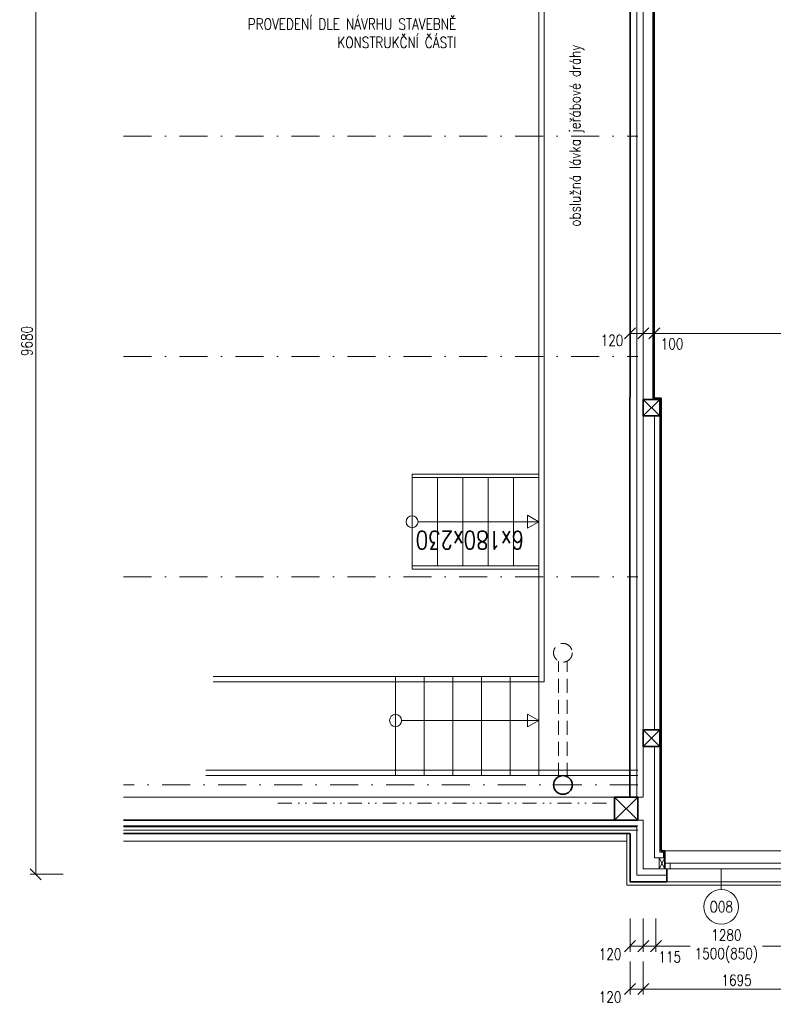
# Model space of a CAD drawing. Header units: millimetres. Extents: x -485339 to 350584, y -1189936 to 0.
# Tile 92 of 256: x -76119 to -69274, y -1158297 to -1149359. Entities that reach past the tile are written whole.
import ezdxf
from ezdxf import colors
from ezdxf.entities.mleader import LeaderData, LeaderLine
from ezdxf.enums import TextEntityAlignment as Align
from ezdxf.math import Vec2, Vec3

# ---------------------------------------------------------------- set-up
doc = ezdxf.new("R2010")
doc.units = ezdxf.units.MM
doc.header["$LTSCALE"] = 10
for name, pattern in [('DASHDOT', [25.4, 12.7, -6.35, 0, -6.35]), ('DĚLICÍ2', [15.875, 6.35, -3.175, 0, -3.175, 0, -3.175]), ('ČÁRKOVANÁ2', [9.525, 6.35, -3.175])]:
    doc.linetypes.add(name, pattern=pattern)
doc.layers.get('Defpoints').update_dxf_attribs({"color": 201})
for name, color, linetype, lineweight in [('N_kóty', 10, 'Continuous', 18), ('N_okna', 10, 'Continuous', 18), ('N_okna_konst_prof', 10, 'Continuous', 18), ('N_popis', 10, 'Continuous', 18), ('N_popis_otvory', 10, 'Continuous', 18), ('N_čáry_obrys', 10, 'Continuous', 35), ('N_čáry_obv.plášt', 212, 'Continuous', 18), ('N_čáry_obv.plášt_obrys', 212, 'Continuous', 35), ('N_čáry_plné', 10, 'Continuous', 18), ('St_kóty', 132, 'Continuous', 18), ('St_lehký obvodový plášť', 152, 'Continuous', 18), ('St_popis', 250, 'Continuous', 18), ('St_sloupy_konstrukce haly', 5, 'Continuous', 35), ('St_sloupy_opláštění_půdorys', 25, 'Continuous', 35), ('St_čáry_nad', 250, 'DĚLICÍ2', 18), ('St_čáry_osy', 250, 'DASHDOT', 18), ('St_čáry_plné', 250, 'Continuous', 18), ('St_čáry_pod', 250, 'ČÁRKOVANÁ2', 18)]:
    doc.layers.add(name, color=color, linetype=linetype, lineweight=lineweight)
doc.layers.add('St_plocha_místn', color=140, linetype='Continuous', lineweight=18, plot=False)
doc.styles.get("Standard").update_dxf_attribs({"font": 'simplex.shx', "width": 0.8})
doc.linetypes.add('ZIGZAG', pattern='A,0.00254,-5.08,[131,ltypeshp.shx,S=5.08,R=0,X=-5.08,Y=0],-10.16,[131,ltypeshp.shx,S=5.08,R=180,X=5.08,Y=0],-5.08', length=20.32254)
doc.dimstyles.new('stavebníM50 vnitřní', dxfattribs={"dimtxt": 100, "dimasz": 100, "dimexe": 50, "dimexo": 100, "dimgap": 30, "dimtad": 1, "dimdec": 0, "dimtxsty": 'Standard', "dimblk": 'OBLIQUE', "dimcen": 2.5, "dimclrd": 256, "dimclre": 256, "dimclrt": 256, "dimadec": 0, "dimazin": 0, "dimtfac": 1, "dimtdec": 0, "dimtmove": 2, "dimatfit": 2, "dimldrblk": 'OBLIQUE', "dimfxl": 250, "dimfxlon": 1, "dimlwd": -1, "dimlwe": -1, "dimarcsym": 0})

# ---------------------------------------------------------------- blocks, each defined once
blk = doc.blocks.new('G$CBB62DE26')
at = {"layer": 'St_sloupy_opláštění_půdorys', "color": 0, "ltscale": 2}
blk.add_lwpolyline([(-75, -150), (75, -150), (75, 0), (-75, 0)], close=True, dxfattribs=at)
for points in [[(-75, 0), (75, -150)], [(75, 0), (-75, -150)]]:
    blk.add_lwpolyline(points, dxfattribs=at)
blk = doc.blocks.new('G$C0F2906C7')
at = {"layer": 'St_sloupy_opláštění_půdorys', "ltscale": 2}
blk.add_lwpolyline([(-105, -105), (105, -105), (105, 105), (-105, 105)], close=True, dxfattribs=at)
for points in [[(-105, 105), (105, -105)], [(105, 105), (-105, -105)]]:
    blk.add_lwpolyline(points, dxfattribs=at)
blk = doc.blocks.new('_OBLIQUE')
at = {"color": 0, "linetype": 'ByBlock'}
blk.add_line((-0.5, -0.5), (0.5, 0.5), dxfattribs=at)
blk = doc.blocks.new('*D6536')
at = {"layer": 'Defpoints', "color": 0}
for p in [(-70340.1, -1157091.2), (-69060.1, -1157091.2), (-70340.1, -1157769.6)]:
    blk.add_point(p, dxfattribs=at)
at = {"layer": 'St_kóty'}
for p, q in [((-70340.1, -1157519.6), (-70340.1, -1157819.6)), ((-69060.1, -1157519.6), (-69060.1, -1157819.6)), ((-70340.1, -1157769.6), (-70029.2, -1157769.6)), ((-69060.1, -1157769.6), (-69371.1, -1157769.6))]:
    blk.add_line(p, q, dxfattribs=at)
at = {"layer": 'St_kóty', "linetype": 'ByBlock', "xscale": 100, "yscale": 100, "zscale": 100, "rotation": 180}
blk.add_blockref('_OBLIQUE', (-70340.1, -1157769.6), dxfattribs=at)
at = {"layer": 'St_kóty', "linetype": 'ByBlock', "xscale": 100, "yscale": 100, "zscale": 100}
blk.add_blockref('_OBLIQUE', (-69060.1, -1157769.6), dxfattribs=at)
at = {"layer": 'St_kóty', "insert": (-69700.1, -1157769.6), "char_height": 100, "attachment_point": 5}
blk.add_mtext('1280\\P1500(850)', dxfattribs=at)
blk = doc.blocks.new('*D6537')
at = {"layer": 'Defpoints', "color": 0}
for p in [(-70454.9, -1157066.2), (-70340.1, -1157091.2), (-70454.9, -1157769.6)]:
    blk.add_point(p, dxfattribs=at)
at = {"layer": 'St_kóty'}
for p, q in [((-70454.9, -1157519.6), (-70454.9, -1157819.6)), ((-70340.1, -1157519.6), (-70340.1, -1157819.6)), ((-70340.1, -1157769.6), (-70454.9, -1157769.6))]:
    blk.add_line(p, q, dxfattribs=at)
at = {"layer": 'St_kóty', "linetype": 'ByBlock', "xscale": 100, "yscale": 100, "zscale": 100, "rotation": 180}
blk.add_blockref('_OBLIQUE', (-70454.9, -1157769.6), dxfattribs=at)
at = {"layer": 'St_kóty', "linetype": 'ByBlock', "xscale": 100, "yscale": 100, "zscale": 100}
blk.add_blockref('_OBLIQUE', (-70340.1, -1157769.6), dxfattribs=at)
at = {"layer": 'St_kóty', "insert": (-70214.6, -1157868), "char_height": 100, "attachment_point": 5}
blk.add_mtext('115', dxfattribs=at)
blk = doc.blocks.new('*D6538')
at = {"layer": 'Defpoints', "color": 0}
for p in [(-68760.1, -1156991.2), (-70454.9, -1157066.2), (-68760.1, -1158159)]:
    blk.add_point(p, dxfattribs=at)
at = {"layer": 'St_kóty'}
for p, q in [((-70454.9, -1157909), (-70454.9, -1158209)), ((-68760.1, -1157909), (-68760.1, -1158209)), ((-70454.9, -1158159), (-68760.1, -1158159))]:
    blk.add_line(p, q, dxfattribs=at)
at = {"layer": 'St_kóty', "linetype": 'ByBlock', "xscale": 100, "yscale": 100, "zscale": 100, "rotation": 180}
blk.add_blockref('_OBLIQUE', (-70454.9, -1158159), dxfattribs=at)
at = {"layer": 'St_kóty', "linetype": 'ByBlock', "xscale": 100, "yscale": 100, "zscale": 100}
blk.add_blockref('_OBLIQUE', (-68760.1, -1158159), dxfattribs=at)
at = {"layer": 'St_kóty', "insert": (-69607.5, -1158079), "char_height": 100, "attachment_point": 5}
blk.add_mtext('1695', dxfattribs=at)
blk = doc.blocks.new('*D6609')
at = {"layer": 'Defpoints', "color": 0}
for p in [(-70354.9, -1152207.5), (-70454.9, -1152276.2), (-70354.9, -1152276.2)]:
    blk.add_point(p, dxfattribs=at)
at = {"layer": 'St_kóty'}
for p, q in [((-70454.9, -1152207.5), (-70454.9, -1152157.5)), ((-70454.9, -1152207.5), (-70354.9, -1152207.5)), ((-70354.9, -1152207.5), (-70354.9, -1152157.5))]:
    blk.add_line(p, q, dxfattribs=at)
at = {"layer": 'St_kóty', "linetype": 'ByBlock', "xscale": 100, "yscale": 100, "zscale": 100, "rotation": 180}
blk.add_blockref('_OBLIQUE', (-70454.9, -1152207.5), dxfattribs=at)
at = {"layer": 'St_kóty', "linetype": 'ByBlock', "xscale": 100, "yscale": 100, "zscale": 100}
blk.add_blockref('_OBLIQUE', (-70354.9, -1152207.5), dxfattribs=at)
at = {"layer": 'St_kóty', "insert": (-70193.6, -1152302.4), "char_height": 100, "attachment_point": 5}
blk.add_mtext('100', dxfattribs=at)
blk = doc.blocks.new('*D6626')
at = {"layer": 'Defpoints', "color": 0}
for p in [(-75973, -1147436.2), (-70504.9, -1147436.2), (-70504.9, -1157116.2)]:
    blk.add_point(p, dxfattribs=at)
at = {"layer": 'St_kóty'}
for p, q in [((-75723, -1147436.2), (-76023, -1147436.2)), ((-75973, -1157116.2), (-75973, -1147436.2)), ((-75723, -1157116.2), (-76023, -1157116.2))]:
    blk.add_line(p, q, dxfattribs=at)
at = {"layer": 'St_kóty', "linetype": 'ByBlock', "xscale": 100, "yscale": 100, "zscale": 100}
for p, rotation in [((-75973, -1147436.2), 90), ((-75973, -1157116.2), 270)]:
    blk.add_blockref('_OBLIQUE', p, dxfattribs=dict(at, rotation=rotation))
at = {"layer": 'St_kóty', "insert": (-76053, -1152276.2), "char_height": 100, "attachment_point": 5, "rotation": 90}
blk.add_mtext('9680', dxfattribs=at)
blk = doc.blocks.new('G$C2A6251B2')
at = {"layer": 'St_lehký obvodový plášť', "color": 0, "ltscale": 2}
for points in [[(0, -50), (1200, -50), (1200, 0), (0, 0)], [(0, -50), (50, -50), (50, 0), (0, 0)], [(1200, -50), (1150, -50), (1150, 0), (1200, 0)]]:
    blk.add_lwpolyline(points, close=True, dxfattribs=at)
blk = doc.blocks.new('*D6921')
at = {"layer": 'Defpoints', "color": 0}
for p in [(-70574.9, -1156966.2), (-70454.9, -1156966.2), (-70454.9, -1157769.6)]:
    blk.add_point(p, dxfattribs=at)
at = {"layer": 'N_kóty'}
for p, q in [((-70574.9, -1157519.6), (-70574.9, -1157819.6)), ((-70454.9, -1157519.6), (-70454.9, -1157819.6)), ((-70574.9, -1157769.6), (-70454.9, -1157769.6))]:
    blk.add_line(p, q, dxfattribs=at)
at = {"layer": 'N_kóty', "linetype": 'ByBlock', "xscale": 100, "yscale": 100, "zscale": 100, "rotation": 180}
blk.add_blockref('_OBLIQUE', (-70574.9, -1157769.6), dxfattribs=at)
at = {"layer": 'N_kóty', "linetype": 'ByBlock', "xscale": 100, "yscale": 100, "zscale": 100}
blk.add_blockref('_OBLIQUE', (-70454.9, -1157769.6), dxfattribs=at)
at = {"layer": 'N_kóty', "insert": (-70756.4, -1157842.2), "char_height": 100, "attachment_point": 5}
blk.add_mtext('120', dxfattribs=at)
blk = doc.blocks.new('*D6922')
at = {"layer": 'Defpoints', "color": 0}
for p in [(-70574.9, -1157355.6), (-70454.9, -1157355.6), (-70454.9, -1158159)]:
    blk.add_point(p, dxfattribs=at)
at = {"layer": 'N_kóty'}
for p, q in [((-70574.9, -1157909), (-70574.9, -1158209)), ((-70454.9, -1157909), (-70454.9, -1158209)), ((-70574.9, -1158159), (-70454.9, -1158159))]:
    blk.add_line(p, q, dxfattribs=at)
at = {"layer": 'N_kóty', "linetype": 'ByBlock', "xscale": 100, "yscale": 100, "zscale": 100, "rotation": 180}
blk.add_blockref('_OBLIQUE', (-70574.9, -1158159), dxfattribs=at)
at = {"layer": 'N_kóty', "linetype": 'ByBlock', "xscale": 100, "yscale": 100, "zscale": 100}
blk.add_blockref('_OBLIQUE', (-70454.9, -1158159), dxfattribs=at)
at = {"layer": 'N_kóty', "insert": (-70756.4, -1158231.7), "char_height": 100, "attachment_point": 5}
blk.add_mtext('120', dxfattribs=at)
blk = doc.blocks.new('*D6923')
at = {"layer": 'Defpoints', "color": 0}
for p in [(-70574.9, -1152207.5), (-70574.9, -1152207.5), (-70454.9, -1152207.5)]:
    blk.add_point(p, dxfattribs=at)
at = {"layer": 'N_kóty'}
for p, q in [((-70574.9, -1152107.5), (-70574.9, -1152157.5)), ((-70454.9, -1152107.5), (-70454.9, -1152157.5)), ((-70454.9, -1152207.5), (-70574.9, -1152207.5))]:
    blk.add_line(p, q, dxfattribs=at)
at = {"layer": 'N_kóty', "linetype": 'ByBlock', "xscale": 100, "yscale": 100, "zscale": 100, "rotation": 180}
blk.add_blockref('_OBLIQUE', (-70574.9, -1152207.5), dxfattribs=at)
at = {"layer": 'N_kóty', "linetype": 'ByBlock', "xscale": 100, "yscale": 100, "zscale": 100}
blk.add_blockref('_OBLIQUE', (-70454.9, -1152207.5), dxfattribs=at)
at = {"layer": 'N_kóty', "insert": (-70738.8, -1152270.5), "char_height": 100, "attachment_point": 5}
blk.add_mtext('120', dxfattribs=at)
blk = doc.blocks.new('*D7584')
at = {"layer": 'Defpoints', "color": 0}
for p in [(-70354.9, -1152207.5), (-70354.9, -1152207.5), (-59936.7, -1152207.5)]:
    blk.add_point(p, dxfattribs=at)
at = {"layer": 'St_kóty'}
for p, q in [((-59936.7, -1152107.5), (-59936.7, -1152157.5)), ((-70354.9, -1152207.5), (-70354.9, -1152257.5)), ((-59936.7, -1152207.5), (-70354.9, -1152207.5))]:
    blk.add_line(p, q, dxfattribs=at)
at = {"layer": 'St_kóty', "linetype": 'ByBlock', "xscale": 100, "yscale": 100, "zscale": 100, "rotation": 180}
blk.add_blockref('_OBLIQUE', (-70354.9, -1152207.5), dxfattribs=at)
at = {"layer": 'St_kóty', "linetype": 'ByBlock', "xscale": 100, "yscale": 100, "zscale": 100}
blk.add_blockref('_OBLIQUE', (-59936.7, -1152207.5), dxfattribs=at)
at = {"layer": 'St_kóty', "insert": (-65145.8, -1152127.5), "char_height": 100, "attachment_point": 5}
blk.add_mtext('10418', dxfattribs=at)

msp = doc.modelspace()

# ---------------------------------------------------------------- linework, layer by layer
at = {"layer": 'N_okna_konst_prof'}
msp.add_lwpolyline([(-70310.1, -1156966.2), (-70354.4, -1156966.2)], dxfattribs=at)
at = {"layer": 'N_popis_otvory'}
msp.add_lwpolyline([(-69746.8, -1157254.9), (-69746.8, -1157066.2)], dxfattribs=at)
msp.add_circle((-69746.8, -1157412.2), 157.3, dxfattribs=at)
at = {"layer": 'N_čáry_obrys'}
for points in [[(-70354.9, -1152793.7), (-70354.9, -1147436.2)], [(-70291.9, -1152793.7), (-70354.9, -1152793.7)], [(-70291.9, -1156903.2), (-70291.9, -1152793.7)], [(-70260.1, -1157066.2), (-70260.1, -1156903.2), (-70291.9, -1156903.2)]]:
    msp.add_lwpolyline(points, dxfattribs=at)
at = {"layer": 'N_čáry_obv.plášt', "linetype": 'ZIGZAG'}
for p, q in [((-70514.9, -1156416.2), (-70514.9, -1147416.2)), ((-70514.9, -1156626.2), (-70514.9, -1156616.2)), ((-70514.9, -1157126.2), (-70514.9, -1156686.2)), ((-70514.9, -1157126.2), (-70240.1, -1157126.2))]:
    msp.add_line(p, q, dxfattribs=at)
at = {"layer": 'N_čáry_obv.plášt', "ltscale": 2}
for p, q in [((-70454.9, -1156416.2), (-70454.9, -1147436.2)), ((-70454.9, -1157066.2), (-70454.9, -1156626.2)), ((-70454.9, -1157066.2), (-70240.1, -1157066.2))]:
    msp.add_line(p, q, dxfattribs=at)
at = {"layer": 'N_čáry_obv.plášt'}
for points in [[(-70574.9, -1147436.2), (-70574.9, -1156416.2)], [(-70574.9, -1156416.2), (-70454.9, -1156416.2)], [(-70574.9, -1157186.2), (-59678.3, -1157186.2)]]:
    msp.add_lwpolyline(points, dxfattribs=at)
at = {"layer": 'N_čáry_obv.plášt', "ltscale": 2}
msp.add_lwpolyline([(-75174.3, -1156626.2), (-70454.9, -1156626.2)], dxfattribs=at)
at = {"layer": 'N_čáry_obv.plášt', "linetype": 'ZIGZAG'}
msp.add_lwpolyline([(-75174.3, -1156686.2), (-70514.9, -1156686.2)], dxfattribs=at)
at = {"layer": 'N_čáry_obv.plášt_obrys'}
msp.add_line((-70575.6, -1156416.2), (-70574.9, -1147436.2), dxfattribs=at)
at = {"layer": 'N_čáry_obv.plášt_obrys', "ltscale": 2}
for p, q in [((-70574.9, -1157186.2), (-70574.9, -1156746.2)), ((-70240.8, -1157066.2), (-70240.8, -1157186.2)), ((-70575.6, -1157186.2), (-70240.8, -1157186.2))]:
    msp.add_line(p, q, dxfattribs=at)
at = {"layer": 'N_čáry_obv.plášt_obrys'}
msp.add_lwpolyline([(-70715.6, -1156626.2), (-75175, -1156626.2)], dxfattribs=at)
at = {"layer": 'N_čáry_obv.plášt_obrys', "ltscale": 2}
msp.add_lwpolyline([(-75175, -1156746.2), (-70575.6, -1156746.2)], dxfattribs=at)
at = {"layer": 'N_čáry_plné', "ltscale": 2}
for p in [(-70604.9, -1156746.2), (-59624.9, -1157216.2)]:
    msp.add_line(p, (-70604.9, -1157216.2), dxfattribs=at)
for points in [[(-70367.4, -1152806.2), (-70367.4, -1147436.2)], [(-70354.4, -1152806.2), (-70354.4, -1152793.7)], [(-70304.4, -1156915.7), (-70304.4, -1152793.7)], [(-70354.4, -1155806.2), (-70354.4, -1152956.2)], [(-70354.4, -1156966.2), (-70354.4, -1155956.2)], [(-75174.3, -1156816.2), (-70604.9, -1156816.2)], [(-70272.6, -1156966.2), (-70272.6, -1156915.7), (-70304.4, -1156915.7)], [(-69060.1, -1156903.2), (-70291.9, -1156903.2)]]:
    msp.add_lwpolyline(points, dxfattribs=at)
at = {"layer": 'St_lehký obvodový plášť', "ltscale": 2}
for points in [[(-75174.3, -1156626.2), (-70504.9, -1156626.2)], [(-75174.3, -1156676.2), (-70504.9, -1156676.2)]]:
    msp.add_lwpolyline(points, dxfattribs=at)
at = {"layer": 'St_plocha_místn'}
msp.add_lwpolyline([(-70291.9, -1156903.2), (-59936.3, -1156903.2), (-59936.3, -1147348.7), (-68726.6, -1147348.7), (-68726.6, -1146936.2), (-70354.9, -1146936.2), (-70354.9, -1152793.7), (-70291.9, -1152793.7)], close=True, dxfattribs=at)
at = {"layer": 'St_sloupy_konstrukce haly', "ltscale": 2}
msp.add_circle((-71184.9, -1156306.2), 85, dxfattribs=at)
at = {"layer": 'St_čáry_nad', "ltscale": 2}
msp.add_lwpolyline([(-73774.9, -1156471.2), (-70714.9, -1156471.2)], dxfattribs=at)
at = {"layer": 'St_čáry_osy', "ltscale": 2}
for points in [[(-75174.3, -1150416.2), (-70504.9, -1150416.2)], [(-75174.3, -1152416.2), (-70504.9, -1152416.2)], [(-75174.3, -1154416.2), (-70504.9, -1154416.2)], [(-70504.9, -1156306.2), (-75174.3, -1156306.2)]]:
    msp.add_lwpolyline(points, dxfattribs=at)
at = {"layer": 'St_čáry_plné', "ltscale": 2}
for p, q in [((-72554.9, -1153486.2), (-71404.9, -1153486.2)), ((-71504.9, -1153516.2), (-71404.9, -1153516.2)), ((-71404.9, -1153516.2), (-71404.9, -1154316.2)), ((-72554.9, -1154346.2), (-71404.9, -1154346.2)), ((-71504.9, -1154316.2), (-71404.9, -1154316.2))]:
    msp.add_line(p, q, dxfattribs=at)
for points in [[(-74454.9, -1148336.2), (-71404.9, -1148336.2), (-71404.9, -1155321.2), (-74360.1, -1155321.2)], [(-74404.9, -1148286.2), (-71354.9, -1148286.2), (-71354.9, -1155371.2), (-74360.1, -1155371.2)], [(-72554.9, -1153486.2), (-72554.9, -1154346.2)], [(-72324.9, -1153516.2), (-72554.9, -1153516.2), (-72554.9, -1154316.2), (-72324.9, -1154316.2)], [(-72094.9, -1153516.2), (-72324.9, -1153516.2), (-72324.9, -1154316.2), (-72094.9, -1154316.2)], [(-71864.9, -1153516.2), (-72094.9, -1153516.2), (-72094.9, -1154316.2), (-71864.9, -1154316.2)], [(-71634.9, -1153516.2), (-71864.9, -1153516.2), (-71864.9, -1154316.2), (-71634.9, -1154316.2)], [(-71404.9, -1153516.2), (-71634.9, -1153516.2), (-71634.9, -1154316.2), (-71404.9, -1154316.2)], [(-72500.3, -1153916.2), (-71404.9, -1153916.2)], [(-72704.9, -1156221.2), (-72704.9, -1155321.2)], [(-72444.9, -1156221.2), (-72444.9, -1155321.2)], [(-72184.9, -1156221.2), (-72184.9, -1155321.2)], [(-71924.9, -1156221.2), (-71924.9, -1155321.2)], [(-71664.9, -1156221.2), (-71664.9, -1155321.2)], [(-71404.9, -1156221.2), (-71404.9, -1155321.2)], [(-72650.3, -1155721.2), (-71404.9, -1155721.2)], [(-70504.9, -1156171.2), (-74428.1, -1156171.2)], [(-70504.9, -1156221.2), (-74428.1, -1156221.2)], [(-75174.3, -1156416.2), (-70504.9, -1156416.2)], [(-75174.3, -1156716.2), (-70504.9, -1156716.2)]]:
    msp.add_lwpolyline(points, dxfattribs=at)
for points in [[(-71404.9, -1153916.2), (-71506.3, -1153857.6), (-71506.3, -1153974.7)], [(-71404.9, -1155721.2), (-71506.3, -1155662.6), (-71506.3, -1155779.7)]]:
    msp.add_lwpolyline(points, close=True, dxfattribs=at)
at = {"layer": 'St_čáry_plné'}
msp.add_lwpolyline([(-70310.8, -1157066.2), (-70260.8, -1157066.2), (-70260.8, -1156966.2), (-70310.8, -1156966.2)], close=True, dxfattribs=at)
for points in [[(-70310.1, -1156966.2), (-70260.1, -1157066.2)], [(-70260.1, -1156966.2), (-70310.1, -1157066.2)]]:
    msp.add_lwpolyline(points, dxfattribs=at)
at = {"layer": 'St_čáry_plné', "ltscale": 2}
for centre in [(-72554.9, -1153916.2), (-72704.9, -1155721.2)]:
    msp.add_circle(centre, 54.6, dxfattribs=at)
at = {"layer": 'St_čáry_pod', "color": 250, "lineweight": 18, "ltscale": 2}
for points in [[(-71224.9, -1156231.2), (-71224.9, -1155181.2)], [(-71144.9, -1156231.2), (-71144.9, -1155181.2)]]:
    msp.add_lwpolyline(points, dxfattribs=at)
at = {"layer": 'St_čáry_pod', "ltscale": 2}
msp.add_circle((-71184.9, -1155106.2), 85, dxfattribs=at)

# ---------------------------------------------------------------- block references
at = {"layer": 'N_okna', "ltscale": 2, "rotation": 180}
msp.add_blockref('G$C2A6251B2', (-69060.8, -1157066.2), dxfattribs=at)
at = {"layer": 'St_sloupy_opláštění_půdorys', "ltscale": 2, "rotation": 90}
for name, p in [('G$CBB62DE26', (-70454.9, -1152881.2)), ('G$CBB62DE26', (-70454.9, -1155881.2)), ('G$C0F2906C7', (-70609.9, -1156521.2))]:
    msp.add_blockref(name, p, dxfattribs=at)

# ---------------------------------------------------------------- texts
at = {"layer": 'N_popis_otvory', "width": 0.8}
msp.add_text('O08', height=100, dxfattribs=at).set_placement((-69746.8, -1157412.2), align=Align.MIDDLE_CENTER)
at = {"layer": 'St_popis', "ltscale": 2, "width": 0.8}
for s, height, rotation, p in [('obslužná lávka jeřábové dráhy', 100, 90, (-71025.4, -1151238.4)), ('6x180x230', 165, 180, (-71537.3, -1154001.5))]:
    msp.add_text(s, height=height, rotation=rotation, dxfattribs=at).set_placement(p)

# ---------------------------------------------------------------- dimensions: what is measured, and where the dimension line sits
at = {"layer": 'N_kóty'}
for base, p1, p2, picture, middle in [((-70574.9, -1152207.5), (-70454.9, -1152207.5), (-70574.9, -1152207.5), '*D6923', (-70738.8, -1152270.5)), ((-70454.9, -1157769.6), (-70574.9, -1156966.2), (-70454.9, -1156966.2), '*D6921', (-70756.4, -1157842.2)), ((-70454.9, -1158159), (-70574.9, -1157355.6), (-70454.9, -1157355.6), '*D6922', (-70756.4, -1158231.7))]:
    dim = msp.add_linear_dim(base=base, p1=p1, p2=p2, dimstyle='stavebníM50 vnitřní', dxfattribs=at)
    dim.commit()
    dim.dimension.update_dxf_attribs({"geometry": picture, "text_midpoint": middle, "dimtype": 160})
at = {"layer": 'St_kóty'}
dim = msp.add_linear_dim(base=(-75973, -1147436.2), p1=(-70504.9, -1157116.2), p2=(-70504.9, -1147436.2), angle=90, dimstyle='stavebníM50 vnitřní', dxfattribs=at)
dim.commit()
dim.dimension.update_dxf_attribs({"geometry": '*D6626', "text_midpoint": (-76053, -1152276.2)})
dim = msp.add_linear_dim(base=(-70354.9, -1152207.5), p1=(-59936.7, -1152207.5), p2=(-70354.9, -1152207.5), dimstyle='stavebníM50 vnitřní', override={"dimtxsty": 'Standard', "dimldrblk": 'OBLIQUE'}, dxfattribs=at)
dim.commit()
dim.dimension.update_dxf_attribs({"geometry": '*D7584', "text_midpoint": (-65145.8, -1152127.5)})
for base, p1, p2, picture, middle in [((-70354.9, -1152207.5), (-70454.9, -1152276.2), (-70354.9, -1152276.2), '*D6609', (-70193.6, -1152302.4)), ((-70454.9, -1157769.6), (-70340.1, -1157091.2), (-70454.9, -1157066.2), '*D6537', (-70214.6, -1157868))]:
    dim = msp.add_linear_dim(base=base, p1=p1, p2=p2, dimstyle='stavebníM50 vnitřní', dxfattribs=at)
    dim.commit()
    dim.dimension.update_dxf_attribs({"geometry": picture, "text_midpoint": middle, "dimtype": 160})
dim = msp.add_linear_dim(base=(-68760.1, -1158159), p1=(-70454.9, -1157066.2), p2=(-68760.1, -1156991.2), dimstyle='stavebníM50 vnitřní', dxfattribs=at)
dim.commit()
dim.dimension.update_dxf_attribs({"geometry": '*D6538', "text_midpoint": (-69607.5, -1158079)})
dim = msp.add_linear_dim(base=(-70340.1, -1157769.6), p1=(-69060.1, -1157091.2), p2=(-70340.1, -1157091.2), text='<>\\P1500(850)', dimstyle='stavebníM50 vnitřní', override={"dimtxsty": 'Standard'}, dxfattribs=at)
dim.commit()
dim.dimension.update_dxf_attribs({"geometry": '*D6536', "text_midpoint": (-69700.1, -1157769.6), "dimtype": 160})

# ---------------------------------------------------------------- leaders
at = {"layer": 'N_popis'}
ml = msp.add_multileader_mtext('Standard', dxfattribs=at)
ml.set_content('DOPLNĚNÍ NOSNÉ \\PSTŘEŠNÍ KONSTRUKCE \\PPO DEMONTÁŽI SVĚTLÍKU\\PPROVEDENÍ DLE NÁVRHU STAVEBNĚ \\PKONSTRUKČNÍ ČÁSTI')
ml.set_leader_properties()
ml.build(insert=Vec2(0, 0))
ml.multileader.update_dxf_attribs({"text_left_attachment_type": 6, "text_right_attachment_type": 6, "arrow_head_size": 100})
ctx = ml.context
ctx.base_point, ctx.char_height, ctx.arrow_head_size, ctx.plane_origin = Vec3(-74331.4, -1149003.5), 100, 100, Vec3(-71365.8, -1148162.5)
ctx.left_attachment, ctx.right_attachment, ctx.text_align_type = 6, 6, 2
notes = []
notes.append((ctx, [(0, (1, 1, 0), (-72144.1, -1149003.5), (-1, 0), 8, [(0, [(-71822, -1146686.2)], 0, [])])]))
ctx.mtext.insert, ctx.mtext.alignment, ctx.mtext.flow_direction = Vec3(-72154.1, -1148849.2), 3, 5
for ctx, leaders in notes:
    for number, flags, end, landing, length, lines in leaders:
        leader = LeaderData()
        leader.index, (leader.has_last_leader_line, leader.has_dogleg_vector, leader.attachment_direction) = number, flags
        leader.last_leader_point, leader.dogleg_vector, leader.dogleg_length = Vec3(end), Vec3(landing), length
        for number, points, colour, breaks in lines:
            line = LeaderLine()
            line.index, line.vertices, line.color, line.breaks = number, Vec3.list(points), colors.encode_raw_color(colour), breaks
            leader.lines.append(line)
        ctx.leaders.append(leader)

doc.saveas('drawing.dxf')
